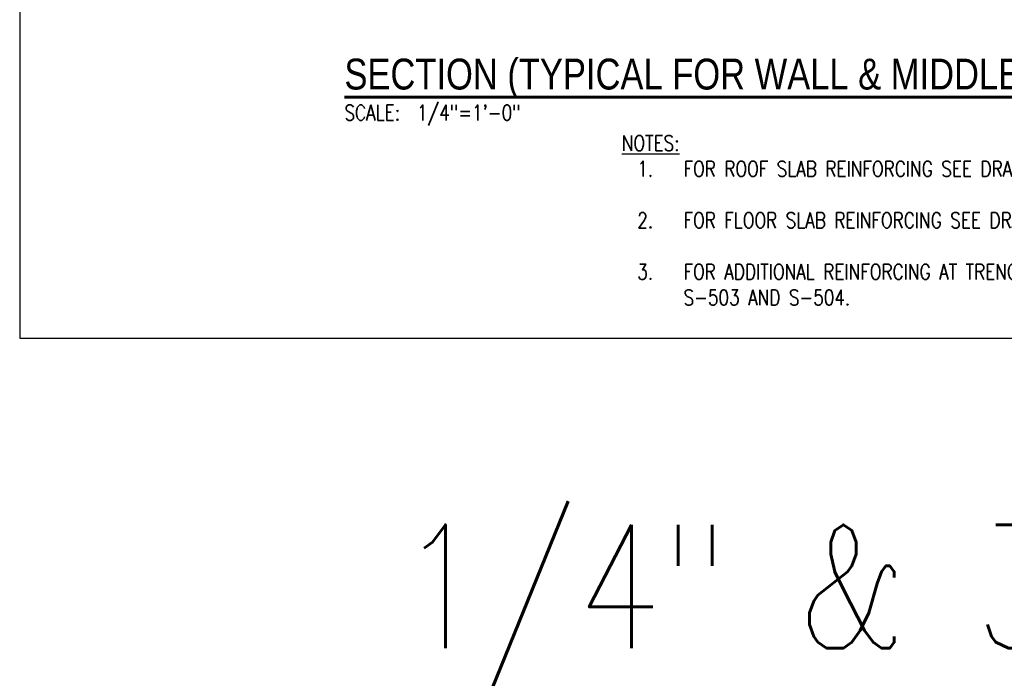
# Model space of a CAD drawing. Header units: inches. Extents: x -9715 to 32893, y -15613 to -1138.
# Tile 115 of 256: x 7061 to 7444, y -6360 to -6104. Entities that reach past the tile are written whole.
import ezdxf
from ezdxf.enums import TextEntityAlignment as Align

# ---------------------------------------------------------------- set-up
doc = ezdxf.new("R2010")
doc.units = ezdxf.units.IN
doc.header["$MEASUREMENT"] = 0
doc.layers.get('0').update_dxf_attribs({"color": 252})
doc.layers.get('DEFPOINTS').update_dxf_attribs({"color": 11})
doc.layers.add('A-ANNO-TITL', color=2, linetype='Continuous')
doc.layers.add('S-ANNO-TEXT', color=2, linetype='Continuous')
doc.styles.add('125', font='romans.shx', dxfattribs={"width": 0.8, "height": 2})
doc.styles.get("Standard").update_dxf_attribs({"font": 'romans.shx', "width": 0.8})
doc.styles.add('TEXT', font='romans.shx', dxfattribs={"width": 0.8, "height": 16})
doc.styles.add('Title', font='swiss.ttf', dxfattribs={"width": 0.8})

# ---------------------------------------------------------------- blocks, each defined once
blk = doc.blocks.new('NAVFAC_Anno_Title_T1')
at = {"color": 0, "linetype": 'ByBlock', "lineweight": -2, "style": 'Title'}
blk.add_attdef('TITLE', (0, 0.5), '', height=2, dxfattribs=at)
at = {"color": 0, "linetype": 'ByBlock', "lineweight": -2, "style": 'TEXT', "width": 0.8}
blk.add_attdef('SCALE', text='', height=1, dxfattribs=at).set_placement((0, -0.5), align=Align.TOP_LEFT)

msp = doc.modelspace()

# ---------------------------------------------------------------- linework, layer by layer
at = {"layer": 'A-ANNO-TITL', "const_width": 1.2}
msp.add_lwpolyline([(7187.2086, -6134.16162), (7940.5857, -6134.16162)], dxfattribs=at)
at = {"layer": 'DEFPOINTS'}
msp.add_lwpolyline([(7061, -6227.82526), (8501, -6227.82526), (8501, -5243.82526), (7061, -5243.82526)], close=True, dxfattribs=at)

# ---------------------------------------------------------------- block references
at = {"layer": 'A-ANNO-TITL'}
ref = msp.add_blockref('NAVFAC_Anno_Title_T1', (7187.2086, -6134.16162), dxfattribs=dict(at, xscale=5.999999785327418, yscale=5.999999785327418, zscale=5.999999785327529))
ref.add_attrib('TITLE', 'SECTION (TYPICAL FOR WALL & MIDDLE STRIPS)', (7187.2086, -6131.16162), dxfattribs={"layer": '0', "color": 0, "linetype": 'ByBlock', "lineweight": -2, "height": 11.9999996, "style": 'Title', "width": 0.8})
ref.add_attrib('SCALE', 'SCALE:  1/4"=1\'-0"', dxfattribs={"layer": '0', "color": 0, "linetype": 'ByBlock', "lineweight": -2, "height": 5.9999998, "style": 'TEXT', "width": 0.8}).set_placement((7187.2086, -6137.16162), align=Align.TOP_LEFT)

# ---------------------------------------------------------------- texts
at = {"insert": (7208.327, -6300.32552), "char_height": 48, "width": 839.0527456, "attachment_point": 1}
msp.add_mtext('1/4" & 3/4" SCALE', dxfattribs=at)
at = {"layer": 'S-ANNO-TEXT', "insert": (7295.01883, -6148.99996), "char_height": 6, "width": 240.0805944, "attachment_point": 1, "style": '125'}
msp.add_mtext('{\\LNOTES:} \\P\\pi-18,l24,t24;1.^IFOR ROOF SLAB REINFORCING SEE DRAWING S-104.\\P\\pi0,l0,tz;   \\P\\pi-18,l24,t24;2.^IFOR FLOOR SLAB REINFORCING SEE DRAWING S-102.\\P\\pi0,l0,tz;\\P\\pi-18,l24,t24;3.^IFOR ADDITIONAL REINFORCING AT TRENCH SEE DRAWINGS S-503 AND S-504.', dxfattribs=at)

doc.saveas('drawing.dxf')
